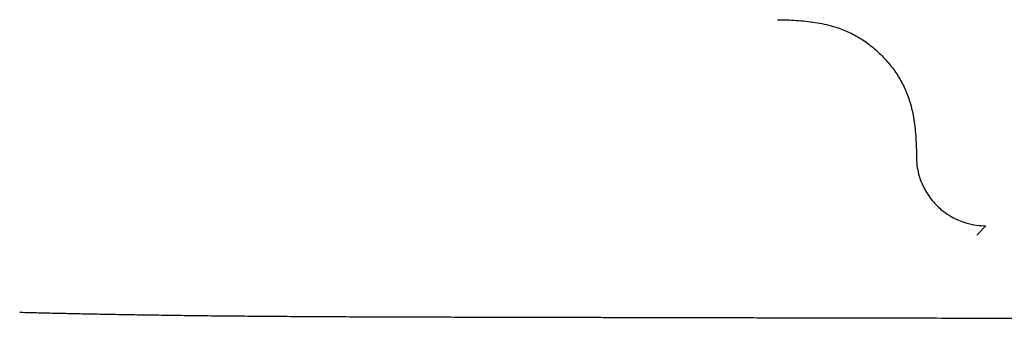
# Model space of a CAD drawing. Header units: millimetres. Extents: x 8 to 740, y 12 to 366.
# Tile 14 of 45: x 315.62 to 329.82, y 311.01 to 315.32. Entities that reach past the tile are written whole.
import ezdxf

# ---------------------------------------------------------------- set-up
doc = ezdxf.new("R2010")
doc.units = ezdxf.units.MM

msp = doc.modelspace()

# ---------------------------------------------------------------- linework, layer by layer
at = {"color": 7, "linetype": 'Continuous', "lineweight": 30}
msp.add_line((329.429, 312.207), (329.559, 312.343), dxfattribs=at)
for points, knots in [([(326.551, 315.317), (326.642, 315.315), (326.823, 315.311), (327.094, 315.283), (327.336, 315.231), (327.548, 315.156), (327.727, 315.064), (327.894, 314.949), (328.046, 314.815), (328.182, 314.665), (328.298, 314.5), (328.394, 314.323), (328.473, 314.114), (328.526, 313.874), (328.551, 313.608), (328.557, 313.429), (328.559, 313.34)], [0, 0, 0, 0, 0.083958, 0.167762, 0.250726, 0.312563, 0.374686, 0.437218, 0.49982, 0.562416, 0.624943, 0.687387, 0.749825, 0.833033, 0.916346, 1, 1, 1, 1]), ([(328.556, 313.34), (328.558, 313.297), (328.561, 313.213), (328.586, 313.09), (328.624, 312.976), (328.673, 312.87), (328.732, 312.774), (328.799, 312.688), (328.871, 312.613), (328.956, 312.541), (329.052, 312.477), (329.16, 312.423), (329.282, 312.379), (329.415, 312.349), (329.513, 312.345), (329.559, 312.343)], [0, 0, 0, 0, 0.08245, 0.162233, 0.239348, 0.313799, 0.385585, 0.45471, 0.521175, 0.584983, 0.665902, 0.742112, 0.813624, 0.912052, 1, 1, 1, 1]), ([(315.617, 311.096), (315.671, 311.095), (315.797, 311.091), (315.999, 311.086), (316.226, 311.081), (316.463, 311.076), (316.711, 311.071), (316.97, 311.066), (317.249, 311.061), (317.549, 311.057), (317.871, 311.052), (318.205, 311.048), (318.553, 311.044), (318.913, 311.041), (319.287, 311.038), (319.673, 311.035), (320.072, 311.033), (320.484, 311.031), (320.906, 311.029), (321.339, 311.028), (321.781, 311.027), (322.236, 311.026), (322.544, 311.025), (322.699, 311.025)], [0, 0, 0, 0, 0.02289, 0.0534, 0.085421, 0.118951, 0.153991, 0.190539, 0.228595, 0.272198, 0.317623, 0.364871, 0.41394, 0.464831, 0.517543, 0.572077, 0.628432, 0.686609, 0.746609, 0.807314, 0.869779, 0.934007, 1, 1, 1, 1]), ([(322.699, 311.025), (322.817, 311.025), (323.049, 311.024), (323.39, 311.023), (323.72, 311.023), (324.036, 311.022), (324.341, 311.021), (324.628, 311.021), (324.898, 311.02), (325.152, 311.02), (325.394, 311.019), (325.626, 311.019), (325.847, 311.018), (326.057, 311.018), (326.255, 311.017), (326.444, 311.017), (326.621, 311.017), (326.776, 311.016), (326.911, 311.016), (327.029, 311.016), (327.143, 311.016), (327.256, 311.016), (327.526, 311.015), (327.955, 311.014), (328.547, 311.013), (329.147, 311.012), (330.496, 311.01), (331.645, 311.009), (332.591, 311.008)], [0, 0, 0, 0, 0.035756, 0.070272, 0.103547, 0.135582, 0.166377, 0.195931, 0.22266, 0.248286, 0.27281, 0.296231, 0.318549, 0.339765, 0.359878, 0.378888, 0.396795, 0.4136, 0.42603, 0.43778, 0.449211, 0.460677, 0.472179, 0.531068, 0.590863, 0.651562, 0.713007, 1, 1, 1, 1])]:
    msp.add_open_spline(points, degree=3, knots=knots, dxfattribs=at)

doc.saveas('drawing.dxf')
